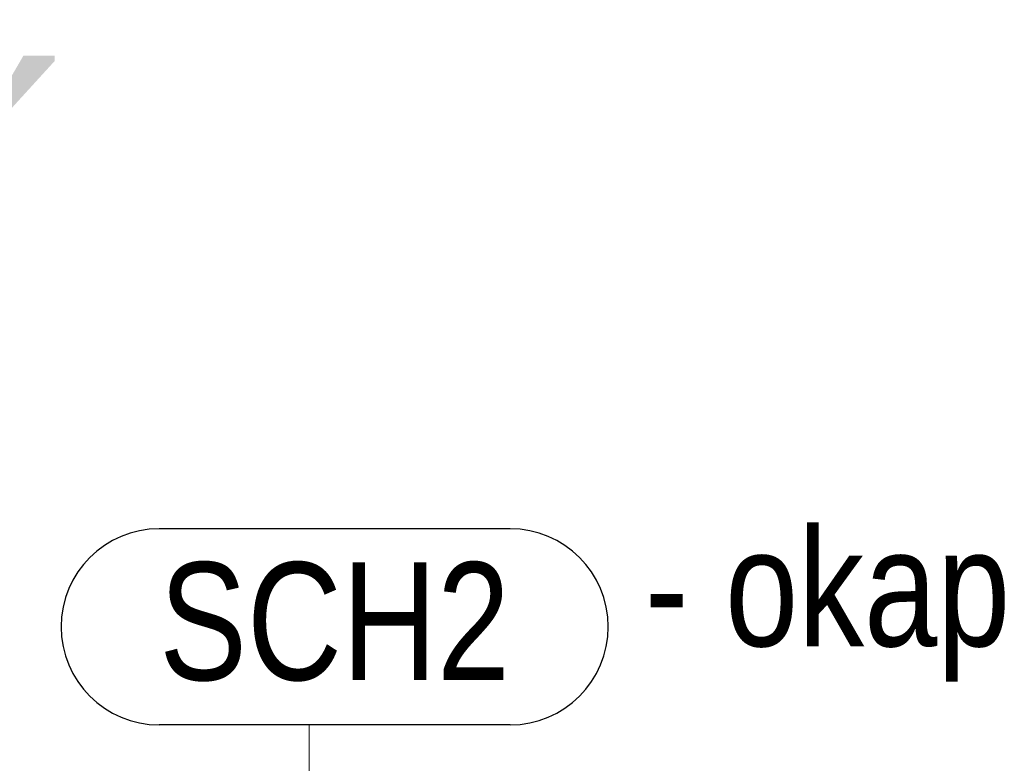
# Model space of a CAD drawing. Header units: millimetres. Extents: x 29003 to 60673, y -60985 to 17010.
# Tile 72 of 128: x 42915 to 44170, y -13985 to -13038. Entities that reach past the tile are written whole.
import ezdxf

# ---------------------------------------------------------------- set-up
doc = ezdxf.new("R2010")
doc.units = ezdxf.units.MM
doc.layers.add('XR$1$ŘEZY_1', color=7, linetype='Continuous', lineweight=25)
doc.layers.add('XR$2$ŘEZY - KOTY_ TEXTY_1', color=7, linetype='Continuous', lineweight=25)
doc.styles.add('ARIAL', font='ARIAL.TTF')

msp = doc.modelspace()

# ---------------------------------------------------------------- linework, layer by layer
at = {"layer": 'XR$2$ŘEZY - KOTY_ TEXTY_1', "color": 3, "linetype": 'Continuous', "lineweight": 25}
for p, q in [((43539.9, -13686.1), (43092.8, -13686.1)), ((43539.9, -13936.1), (43092.8, -13936.1))]:
    msp.add_line(p, q, dxfattribs=at)
at = {"layer": 'XR$2$ŘEZY - KOTY_ TEXTY_1', "color": 3, "linetype": 'Continuous', "lineweight": 13}
msp.add_line((43283.9, -13936.1), (43283.9, -15045.9), dxfattribs=at)
at = {"layer": 'XR$2$ŘEZY - KOTY_ TEXTY_1', "color": 3, "linetype": 'Continuous', "lineweight": 25}
for centre, start, end in [((43092.8, -13811.1), 90, 270), ((43539.9, -13811.1), 270, 90)]:
    msp.add_arc(centre, 125, start, end, dxfattribs=at)

# ---------------------------------------------------------------- texts
at = {"layer": 'XR$1$ŘEZY_1', "color": 7, "linetype": 'Continuous', "lineweight": 70, "insert": (41408.5, -13457.9), "char_height": 350, "width": 1770.274, "attachment_point": 7, "style": 'ARIAL'}
msp.add_mtext('\\W0.80;ŘEZ 1-1´', dxfattribs=at)
at = {"layer": 'XR$2$ŘEZY - KOTY_ TEXTY_1', "color": 3, "linetype": 'Continuous', "lineweight": 25, "char_height": 150, "attachment_point": 7, "style": 'ARIAL'}
for s, insert, width in [('\\W0.80; - okap', (43664.9, -13881.1), 572.207), ('\\W0.80;SCH2', (43092.8, -13881.1), 507.082)]:
    msp.add_mtext(s, dxfattribs=dict(at, insert=insert, width=width))

doc.saveas('drawing.dxf')
